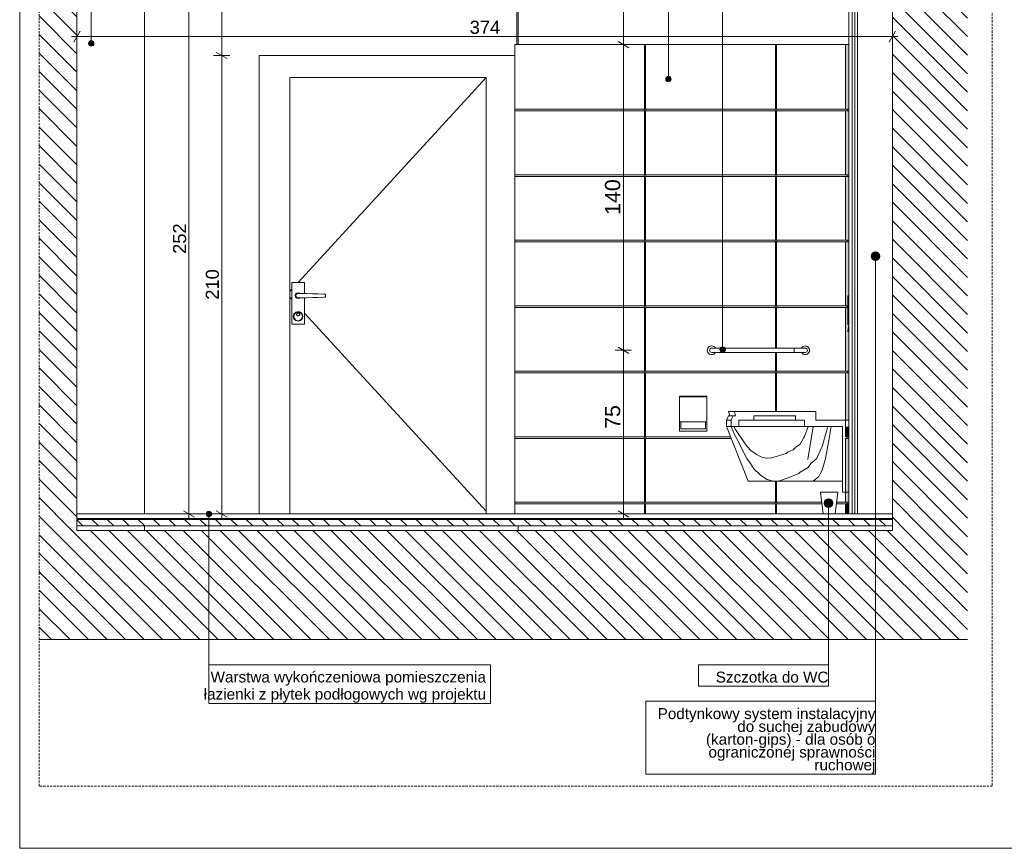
# Model space of a CAD drawing. Extents: x 180 to 5640, y 54 to 2910.
# Tile 1 of 8: x 180 to 2435, y 60 to 1958. Entities that reach past the tile are written whole.
import ezdxf
from ezdxf.xclip import XClip

# ---------------------------------------------------------------- set-up
doc = ezdxf.new("R2010")
doc.units = 0
doc.header["$MEASUREMENT"] = 0
doc.header["$XCLIPFRAME"] = 0
doc.linetypes.add('Przerywana długa', pattern=[78, 50, -28])
for name, color, linetype in [('230-A Ściany działowe', 7, 'Continuous'), ('300-W Płytki wnętrza', 7, 'Continuous'), ('331-W Wyposażenie stałe - łazienka', 7, 'Continuous'), ('332-W Wyposażenie dodatkowe - łazienka', 7, 'Continuous'), ('399-W Wymiary i opisy', 7, 'Continuous'), ('420-K Ściany', 7, 'Continuous'), ('422-K ściany etap 2', 7, 'Continuous'), ('460-K Stropy', 7, 'Continuous'), ('460-K Stropy - wymieniane warstwy', 7, 'Continuous'), ('810-G Ogólne', 7, 'Continuous'), ('820-G Rysunki Obrazki', 7, 'Continuous'), ('840-G Znaczniki ogólne', 7, 'Continuous')]:
    doc.layers.add(name, color=color, linetype=linetype)
doc.styles.add('STYL_AUTOMATYCZNY_2', font='arial.ttf')
doc.styles.add('STYL_AUTOMATYCZNY_3', font='arial.ttf')
pattern_1 = [(135, (-3556.37, 825.733), (21.2132, 21.2132), [])]
pattern_2 = [(0, (-3556.37, 825.733), (0, 37.5), [0, -37.5])]
pattern_3 = [(45, (-3556.37, 825.73), (-88.3883, 88.3883), []), (45, (-3574.05, 843.41), (-88.3883, 88.3883), []), (45, (-3591.73, 861.09), (-88.3883, 88.3883), [])]

# ---------------------------------------------------------------- blocks, each defined once
blk = doc.blocks.new('*X4')
at = {"layer": '460-K Stropy - wymieniane warstwy', "linetype": 'Continuous', "lineweight": 0}
blk.add_hatch(color=94, dxfattribs=at).paths.add_polyline_path([(311.1, 815.7), (311.1, 813.2), (2178.6, 813.2), (2178.6, 815.7)])
blk = doc.blocks.new('Rysunek_2_2', base_point=(-3556.4, 825.7))
at = {"layer": '230-A Ściany działowe', "linetype": 'Continuous', "lineweight": 0}
h = blk.add_hatch(dxfattribs=at)
h.set_pattern_fill('Gips_0002', color=94, style=0, pattern_type=2)
h.set_pattern_definition(pattern_2)
h.paths.add_polyline_path([(2086.4, 825.7), (2092.6, 825.7), (2092.6, 2085.7), (2086.4, 2085.7)])
h = blk.add_hatch(dxfattribs=at)
h.set_pattern_fill('Gips_0002', color=94, style=0, pattern_type=2)
h.set_pattern_definition(pattern_2)
h.paths.add_polyline_path([(2098.9, 2085.7), (2092.6, 2085.7), (2092.6, 825.7), (2098.9, 825.7)])
at = {"layer": '300-W Płytki wnętrza', "linetype": 'Continuous', "lineweight": 0, "true_color": 0xbedebe}
for points in [[(2078.9, 1900.7), (2071.4, 1900.7), (2071.4, 1752.7), (2078.9, 1752.7)], [(2078.9, 1748.7), (2071.4, 1748.7), (2071.4, 1602.7), (2078.9, 1602.7)], [(2078.9, 1598.7), (2071.4, 1598.7), (2071.4, 1452.7), (2078.9, 1452.7)], [(2071.4, 1302.7), (2076.4, 1302.7), (2076.4, 1309.7), (2078.9, 1309.7), (2078.9, 1310.7), (2076.4, 1310.7), (2076.4, 1325.7), (2078.9, 1325.7), (2078.9, 1448.7), (2071.4, 1448.7)], [(2071.4, 1298.7), (2071.4, 1152.7), (2078.9, 1152.7), (2078.9, 1243.7), (2076.4, 1243.7), (2078.9, 1258.7), (2078.9, 1259.7), (2076.4, 1259.7), (2076.4, 1298.7)], [(2071.4, 1040.7), (2078.9, 1040.7), (2078.9, 1148.7), (2071.4, 1148.7)], [(2071.4, 1002.7), (2078.9, 1002.7), (2078.9, 1025.7), (2071.4, 1025.7)], [(2078.9, 998.7), (2071.4, 998.7), (2071.4, 852.7), (2078.9, 852.7)], [(2078.9, 848.7), (2071.4, 848.7), (2071.4, 825.7), (2078.9, 825.7)]]:
    blk.add_hatch(color=9, dxfattribs=at).paths.add_polyline_path(points)
at = {"layer": '300-W Płytki wnętrza', "linetype": 'Continuous', "lineweight": 0}
h = blk.add_hatch(dxfattribs=at)
h.set_pattern_fill('Aluminium_0002', color=94, style=0, pattern_type=2)
h.set_pattern_definition(pattern_3)
h.paths.add_polyline_path([(2078.9, 1752.7), (2075.1, 1752.7), (2075.1, 1748.7), (2078.9, 1748.7)])
h = blk.add_hatch(dxfattribs=at)
h.set_pattern_fill('Aluminium_0002', color=94, style=0, pattern_type=2)
h.set_pattern_definition(pattern_3)
h.paths.add_polyline_path([(2078.9, 1602.7), (2075.1, 1602.7), (2075.1, 1598.7), (2078.9, 1598.7)])
h = blk.add_hatch(dxfattribs=at)
h.set_pattern_fill('Aluminium_0002', color=94, style=0, pattern_type=2)
h.set_pattern_definition(pattern_3)
h.paths.add_polyline_path([(2078.9, 1452.7), (2075.1, 1452.7), (2075.1, 1448.7), (2078.9, 1448.7)])
h = blk.add_hatch(dxfattribs=at)
h.set_pattern_fill('Aluminium_0002', color=94, style=0, pattern_type=2)
h.set_pattern_definition(pattern_3)
h.paths.add_polyline_path([(2075.1, 1302.7), (2075.1, 1298.7), (2076.4, 1298.7), (2076.4, 1302.7)])
h = blk.add_hatch(dxfattribs=at)
h.set_pattern_fill('Aluminium_0002', color=94, style=0, pattern_type=2)
h.set_pattern_definition(pattern_3)
h.paths.add_polyline_path([(2078.9, 1152.7), (2075.1, 1152.7), (2075.1, 1148.7), (2078.9, 1148.7)])
h = blk.add_hatch(dxfattribs=at)
h.set_pattern_fill('Aluminium_0002', color=94, style=0, pattern_type=2)
h.set_pattern_definition(pattern_3)
h.paths.add_polyline_path([(2078.9, 1002.7), (2075.1, 1002.7), (2075.1, 998.7), (2078.9, 998.7)])
h = blk.add_hatch(dxfattribs=at)
h.set_pattern_fill('Aluminium_0002', color=94, style=0, pattern_type=2)
h.set_pattern_definition(pattern_3)
h.paths.add_polyline_path([(2078.9, 852.7), (2075.1, 852.7), (2075.1, 848.7), (2078.9, 848.7)])
at = {"layer": '420-K Ściany', "linetype": 'Continuous', "lineweight": 13}
h = blk.add_hatch(dxfattribs=at)
h.set_pattern_fill('Ściany_istniejące_0002', color=8, style=0, pattern_type=2)
h.set_pattern_definition(pattern_1)
h.paths.add_polyline_path([(224.6, 788.2), (311.1, 788.2), (311.1, 2085.7), (271.1, 2085.7), (271.1, 2335.7), (224.6, 2335.7)])
h = blk.add_hatch(dxfattribs=at)
h.set_pattern_fill('Ściany_istniejące_0002', color=8, style=0, pattern_type=2)
h.set_pattern_definition(pattern_1)
h.paths.add_polyline_path([(2178.6, 2325.7), (2178.6, 788.2), (2350.8, 788.2), (2350.8, 2325.7)])
at = {"layer": '460-K Stropy', "linetype": 'Continuous', "lineweight": 13}
h = blk.add_hatch(dxfattribs=at)
h.set_pattern_fill('Ściany_istniejące_0002', color=8, style=0, pattern_type=2)
h.set_pattern_definition(pattern_1)
h.paths.add_polyline_path([(224.6, 788.2), (224.6, 538), (2350.8, 538), (2350.8, 788.2)])
at = {"layer": '460-K Stropy - wymieniane warstwy', "linetype": 'Continuous', "lineweight": 0}
h = blk.add_hatch(dxfattribs=at)
h.set_pattern_fill('Beton_wylewka_0002', color=94, style=0, pattern_type=2)
h.set_pattern_definition([(135, (-3556.37, 825.733), (35.35534, 35.35534), [37.5, -12.5]), (135, (-3591.725, 825.733), (35.35534, 35.35534), [37.5, -12.5])])
h.paths.add_polyline_path([(311.1, 798.2), (2178.6, 798.2), (2178.6, 813.2), (311.1, 813.2)])
at = {"layer": '820-G Rysunki Obrazki', "linetype": 'Continuous', "lineweight": 13}
for points in [[(337.7, 1903.3), (338.2, 1900.9), (339.5, 1898.9), (341.6, 1897.5), (343.9, 1897), (346.3, 1897.5), (348.4, 1898.9), (349.7, 1900.9), (350.2, 1903.3), (349.7, 1905.7), (348.4, 1907.7), (346.3, 1909.1), (343.9, 1909.5), (341.6, 1909.1), (339.5, 1907.7), (338.2, 1905.7)], [(1659.6, 1821.6), (1660, 1819.2), (1661.4, 1817.2), (1663.4, 1815.8), (1665.8, 1815.4), (1668.2, 1815.8), (1670.2, 1817.2), (1671.6, 1819.2), (1672.1, 1821.6), (1671.6, 1824), (1670.2, 1826), (1668.2, 1827.4), (1665.8, 1827.9), (1663.4, 1827.4), (1661.4, 1826), (1660, 1824)], [(2129.8, 1416.2), (2130.6, 1412.3), (2132.8, 1409.1), (2136, 1406.9), (2139.8, 1406.2), (2143.7, 1406.9), (2146.9, 1409.1), (2149.1, 1412.3), (2149.8, 1416.2), (2149.1, 1420), (2146.9, 1423.2), (2143.7, 1425.4), (2139.8, 1426.2), (2136, 1425.4), (2132.8, 1423.2), (2130.6, 1420)], [(1783.6, 1202.3), (1784, 1199.9), (1785.4, 1197.9), (1787.4, 1196.5), (1789.8, 1196), (1792.2, 1196.5), (1794.2, 1197.9), (1795.6, 1199.9), (1796.1, 1202.3), (1795.6, 1204.7), (1794.2, 1206.7), (1792.2, 1208.1), (1789.8, 1208.5), (1787.4, 1208.1), (1785.4, 1206.7), (1784, 1204.7)], [(2022.2, 850.7), (2023, 846.9), (2025.2, 843.7), (2028.4, 841.5), (2032.2, 840.7), (2036.1, 841.5), (2039.3, 843.7), (2041.5, 846.9), (2042.2, 850.7), (2041.5, 854.6), (2039.3, 857.8), (2036.1, 860), (2032.2, 860.7), (2028.4, 860), (2025.2, 857.8), (2023, 854.6)], [(607, 825.7), (607.5, 823.3), (608.9, 821.3), (610.9, 820), (613.3, 819.5), (615.7, 820), (617.7, 821.3), (619.1, 823.3), (619.5, 825.7), (619.1, 828.1), (617.7, 830.2), (615.7, 831.5), (613.3, 832), (610.9, 831.5), (608.9, 830.2), (607.5, 828.1)]]:
    blk.add_hatch(color=154, dxfattribs=at).paths.add_polyline_path(points)
at = {"layer": '230-A Ściany działowe', "color": 94, "linetype": 'Continuous', "lineweight": 0, "ltscale": 0.5}
for p, q in [((2078.9, 2085.7), (2078.9, 1900.7)), ((2086.4, 2085.7), (2086.4, 825.7)), ((2092.6, 2085.7), (2092.6, 825.7)), ((2098.9, 2085.7), (2098.9, 825.7)), ((2078.9, 1752.7), (2078.9, 1748.7)), ((2078.9, 1602.7), (2078.9, 1598.7)), ((2078.9, 1452.7), (2078.9, 1448.7)), ((2078.9, 1152.7), (2078.9, 1148.7)), ((2078.9, 1002.7), (2078.9, 998.7)), ((2078.9, 852.7), (2078.9, 848.7))]:
    blk.add_line(p, q, dxfattribs=at)
at = {"layer": '300-W Płytki wnętrza', "color": 94, "linetype": 'Continuous', "lineweight": 0, "ltscale": 0.5}
for p, q in [((1611.1, 1900.7), (1314.1, 1900.7)), ((1314.1, 1900.7), (1314.1, 1752.7)), ((1611.1, 1900.7), (1613.1, 1900.7)), ((1611.1, 1752.7), (1611.1, 1900.7)), ((1911.1, 1900.7), (1613.1, 1900.7)), ((1613.1, 1900.7), (1613.1, 1752.7)), ((1911.1, 1900.7), (1913.1, 1900.7)), ((1911.1, 1752.7), (1911.1, 1900.7)), ((2071.4, 1900.7), (1913.1, 1900.7)), ((1913.1, 1900.7), (1913.1, 1752.7)), ((2071.4, 1900.7), (2071.4, 1752.7)), ((2078.9, 1900.7), (2071.4, 1900.7)), ((2078.9, 1900.7), (2078.9, 1752.7)), ((1314.1, 1752.7), (1314.1, 1748.7)), ((1314.1, 1752.7), (1611.1, 1752.7)), ((1611.1, 1748.7), (1314.1, 1748.7)), ((1314.1, 1748.7), (1314.1, 1602.7)), ((1610.1, 1750.7), (1610.1, 1752.7)), ((1610.1, 1748.7), (1610.1, 1750.7)), ((1611.1, 1602.7), (1611.1, 1748.7)), ((1613.1, 1752.7), (1911.1, 1752.7)), ((1911.1, 1748.7), (1613.1, 1748.7)), ((1613.1, 1748.7), (1613.1, 1602.7)), ((1614.1, 1750.7), (1614.1, 1752.7)), ((1614.1, 1748.7), (1614.1, 1750.7)), ((1910.1, 1750.7), (1910.1, 1752.7)), ((1910.1, 1748.7), (1910.1, 1750.7)), ((1911.1, 1602.7), (1911.1, 1748.7)), ((1913.1, 1752.7), (2071.4, 1752.7)), ((2071.4, 1748.7), (1913.1, 1748.7)), ((1913.1, 1748.7), (1913.1, 1602.7)), ((1914.1, 1750.7), (1914.1, 1752.7)), ((1914.1, 1748.7), (1914.1, 1750.7)), ((2075.1, 1752.7), (2071.4, 1752.7)), ((2071.4, 1748.7), (2071.4, 1602.7)), ((2075.1, 1748.7), (2071.4, 1748.7)), ((2075.1, 1752.7), (2075.1, 1748.7)), ((2078.9, 1752.7), (2075.1, 1752.7)), ((2078.9, 1748.7), (2075.1, 1748.7)), ((2078.9, 1748.7), (2078.9, 1602.7)), ((1314.1, 1602.7), (1314.1, 1598.7)), ((1314.1, 1602.7), (1611.1, 1602.7)), ((1610.1, 1600.7), (1610.1, 1602.7)), ((1613.1, 1602.7), (1911.1, 1602.7)), ((1614.1, 1600.7), (1614.1, 1602.7)), ((1910.1, 1600.7), (1910.1, 1602.7)), ((1913.1, 1602.7), (2071.4, 1602.7)), ((1914.1, 1600.7), (1914.1, 1602.7)), ((2075.1, 1602.7), (2071.4, 1602.7)), ((2075.1, 1602.7), (2075.1, 1598.7)), ((2078.9, 1602.7), (2075.1, 1602.7)), ((1611.1, 1598.7), (1314.1, 1598.7)), ((1314.1, 1598.7), (1314.1, 1452.7)), ((1610.1, 1598.7), (1610.1, 1600.7)), ((1611.1, 1452.7), (1611.1, 1598.7)), ((1911.1, 1598.7), (1613.1, 1598.7)), ((1613.1, 1598.7), (1613.1, 1452.7)), ((1614.1, 1598.7), (1614.1, 1600.7)), ((1910.1, 1598.7), (1910.1, 1600.7)), ((1911.1, 1452.7), (1911.1, 1598.7)), ((2071.4, 1598.7), (1913.1, 1598.7)), ((1913.1, 1598.7), (1913.1, 1452.7)), ((1914.1, 1598.7), (1914.1, 1600.7)), ((2071.4, 1598.7), (2071.4, 1452.7)), ((2075.1, 1598.7), (2071.4, 1598.7)), ((2078.9, 1598.7), (2075.1, 1598.7)), ((2078.9, 1598.7), (2078.9, 1452.7)), ((1314.1, 1452.7), (1314.1, 1448.7)), ((1314.1, 1452.7), (1611.1, 1452.7)), ((1611.1, 1448.7), (1314.1, 1448.7)), ((1314.1, 1448.7), (1314.1, 1302.7)), ((1610.1, 1450.7), (1610.1, 1452.7)), ((1610.1, 1448.7), (1610.1, 1450.7)), ((1611.1, 1302.7), (1611.1, 1448.7)), ((1613.1, 1452.7), (1911.1, 1452.7)), ((1911.1, 1448.7), (1613.1, 1448.7)), ((1613.1, 1448.7), (1613.1, 1302.7)), ((1614.1, 1450.7), (1614.1, 1452.7)), ((1614.1, 1448.7), (1614.1, 1450.7)), ((1910.1, 1450.7), (1910.1, 1452.7)), ((1910.1, 1448.7), (1910.1, 1450.7)), ((1911.1, 1302.7), (1911.1, 1448.7)), ((1913.1, 1452.7), (2071.4, 1452.7)), ((2071.4, 1448.7), (1913.1, 1448.7)), ((1913.1, 1448.7), (1913.1, 1302.7)), ((1914.1, 1450.7), (1914.1, 1452.7)), ((1914.1, 1448.7), (1914.1, 1450.7)), ((2075.1, 1452.7), (2071.4, 1452.7)), ((2071.4, 1448.7), (2071.4, 1302.7)), ((2075.1, 1448.7), (2071.4, 1448.7)), ((2075.1, 1452.7), (2075.1, 1448.7)), ((2078.9, 1452.7), (2075.1, 1452.7)), ((2078.9, 1448.7), (2075.1, 1448.7)), ((2078.9, 1448.7), (2078.9, 1325.7)), ((2078.9, 1310.7), (2078.9, 1309.7)), ((1314.1, 1302.7), (1314.1, 1298.7)), ((1314.1, 1302.7), (1611.1, 1302.7)), ((1611.1, 1298.7), (1314.1, 1298.7)), ((1314.1, 1298.7), (1314.1, 1152.7)), ((1610.1, 1300.7), (1610.1, 1302.7)), ((1610.1, 1298.7), (1610.1, 1300.7)), ((1611.1, 1152.7), (1611.1, 1298.7)), ((1613.1, 1302.7), (1911.1, 1302.7)), ((1911.1, 1298.7), (1613.1, 1298.7)), ((1613.1, 1298.7), (1613.1, 1152.7)), ((1614.1, 1300.7), (1614.1, 1302.7)), ((1614.1, 1298.7), (1614.1, 1300.7)), ((1910.1, 1300.7), (1910.1, 1302.7)), ((1910.1, 1298.7), (1910.1, 1300.7)), ((1911.1, 1205.7), (1911.1, 1298.7)), ((1913.1, 1302.7), (2071.4, 1302.7)), ((2071.4, 1298.7), (1913.1, 1298.7)), ((1913.1, 1298.7), (1913.1, 1205.7)), ((1914.1, 1300.7), (1914.1, 1302.7)), ((1914.1, 1298.7), (1914.1, 1300.7)), ((2075.1, 1302.7), (2071.4, 1302.7)), ((2071.4, 1298.7), (2071.4, 1152.7)), ((2075.1, 1298.7), (2071.4, 1298.7)), ((2075.1, 1302.7), (2075.1, 1298.7)), ((2078.9, 1302.7), (2075.1, 1302.7)), ((2078.9, 1298.7), (2075.1, 1298.7)), ((2078.9, 1259.7), (2078.9, 1258.7)), ((2078.9, 1243.7), (2078.9, 1152.7)), ((1911.1, 1152.7), (1911.1, 1195.7)), ((1913.1, 1195.7), (1913.1, 1152.7)), ((1314.1, 1152.7), (1314.1, 1148.7)), ((1314.1, 1152.7), (1611.1, 1152.7)), ((1610.1, 1150.7), (1610.1, 1152.7)), ((1610.1, 1148.7), (1610.1, 1150.7)), ((1613.1, 1152.7), (1911.1, 1152.7)), ((1614.1, 1150.7), (1614.1, 1152.7)), ((1614.1, 1148.7), (1614.1, 1150.7)), ((1910.1, 1150.7), (1910.1, 1152.7)), ((1910.1, 1148.7), (1910.1, 1150.7)), ((1913.1, 1152.7), (2071.4, 1152.7)), ((1914.1, 1150.7), (1914.1, 1152.7)), ((1914.1, 1148.7), (1914.1, 1150.7)), ((2075.1, 1152.7), (2071.4, 1152.7)), ((2075.1, 1152.7), (2075.1, 1148.7)), ((2078.9, 1152.7), (2075.1, 1152.7)), ((1611.1, 1148.7), (1314.1, 1148.7)), ((1314.1, 1148.7), (1314.1, 1002.7)), ((1611.1, 1002.7), (1611.1, 1148.7)), ((1911.1, 1148.7), (1613.1, 1148.7)), ((1613.1, 1148.7), (1613.1, 1002.7)), ((1911.1, 1060.7), (1911.1, 1148.7)), ((2071.4, 1148.7), (1913.1, 1148.7)), ((1913.1, 1148.7), (1913.1, 1060.7)), ((2071.4, 1148.7), (2071.4, 1002.7)), ((2075.1, 1148.7), (2071.4, 1148.7)), ((2078.9, 1148.7), (2075.1, 1148.7)), ((2078.9, 1148.7), (2078.9, 1040.7)), ((2078.9, 1025.7), (2078.9, 1002.7)), ((1314.1, 1002.7), (1314.1, 998.7)), ((1314.1, 1002.7), (1611.1, 1002.7)), ((1611.1, 998.7), (1314.1, 998.7)), ((1314.1, 998.7), (1314.1, 852.7)), ((1610.1, 1000.7), (1610.1, 1002.7)), ((1610.1, 998.7), (1610.1, 1000.7)), ((1611.1, 852.7), (1611.1, 998.7)), ((1613.1, 1002.7), (1808, 1002.7)), ((1809.5, 998.7), (1613.1, 998.7)), ((1613.1, 998.7), (1613.1, 852.7)), ((1614.1, 1000.7), (1614.1, 1002.7)), ((1614.1, 998.7), (1614.1, 1000.7)), ((2075.1, 1002.7), (2071.4, 1002.7)), ((2071.4, 998.7), (2071.4, 852.7)), ((2075.1, 998.7), (2071.4, 998.7)), ((2075.1, 1002.7), (2075.1, 998.7)), ((2078.9, 1002.7), (2075.1, 1002.7)), ((2078.9, 998.7), (2075.1, 998.7)), ((2078.9, 998.7), (2078.9, 852.7)), ((1911.1, 852.7), (1911.1, 900.7)), ((1913.1, 900.7), (1913.1, 852.7)), ((1314.1, 852.7), (1314.1, 848.7)), ((1314.1, 852.7), (1611.1, 852.7)), ((1611.1, 848.7), (1314.1, 848.7)), ((1314.1, 848.7), (1314.1, 825.7)), ((1610.1, 850.7), (1610.1, 852.7)), ((1610.1, 848.7), (1610.1, 850.7)), ((1611.1, 825.7), (1611.1, 848.7)), ((1613.1, 852.7), (1911.1, 852.7)), ((1911.1, 848.7), (1613.1, 848.7)), ((1613.1, 848.7), (1613.1, 825.7)), ((1614.1, 850.7), (1614.1, 852.7)), ((1614.1, 848.7), (1614.1, 850.7)), ((1910.1, 850.7), (1910.1, 852.7)), ((1910.1, 848.7), (1910.1, 850.7)), ((1911.1, 825.7), (1911.1, 848.7)), ((1913.1, 852.7), (2016.7, 852.7)), ((2017.1, 848.7), (1913.1, 848.7)), ((1913.1, 848.7), (1913.1, 825.7)), ((1914.1, 850.7), (1914.1, 852.7)), ((1914.1, 848.7), (1914.1, 850.7)), ((2071.4, 848.7), (2050.7, 848.7)), ((2051.1, 852.7), (2071.4, 852.7)), ((2075.1, 852.7), (2071.4, 852.7)), ((2071.4, 848.7), (2071.4, 825.7)), ((2075.1, 848.7), (2071.4, 848.7)), ((2075.1, 852.7), (2075.1, 848.7)), ((2078.9, 852.7), (2075.1, 852.7)), ((2078.9, 848.7), (2075.1, 848.7)), ((2078.9, 848.7), (2078.9, 825.7)), ((2078.9, 825.7), (2071.4, 825.7))]:
    blk.add_line(p, q, dxfattribs=at)
at = {"layer": '331-W Wyposażenie stałe - łazienka', "color": 150, "linetype": 'Continuous', "lineweight": 20, "ltscale": 0.5}
for p, q in [((2076.4, 1325.7), (2076.4, 1310.7)), ((2078.9, 1325.7), (2076.4, 1325.7)), ((2078.9, 1310.7), (2076.4, 1310.7)), ((2076.4, 1309.7), (2076.4, 1259.7)), ((2078.9, 1309.7), (2076.4, 1309.7)), ((2078.9, 1325.7), (2078.9, 1310.7)), ((2078.9, 1259.7), (2076.4, 1259.7)), ((2078.9, 1258.7), (2076.4, 1243.7)), ((2078.9, 1243.7), (2076.4, 1243.7)), ((2078.9, 1258.7), (2078.9, 1243.7)), ((2003.2, 1060.7), (1816.8, 1060.7)), ((1819.6, 1050.7), (1813.8, 1050.7)), ((1827, 1040.7), (1827, 1025.7)), ((1861.4, 1040.7), (1827, 1040.7)), ((1861.4, 1050.7), (1861.4, 1040.7)), ((1956.5, 1050.7), (1861.4, 1050.7)), ((1956.5, 1050.7), (1956.5, 1040.7)), ((1977.1, 1040.7), (1956.5, 1040.7)), ((1977.1, 1040.7), (1977.1, 1025.7)), ((2078.9, 1040.7), (2003.2, 1040.7)), ((2078.9, 1040.7), (2078.9, 1025.7)), ((1827, 1025.7), (1809.5, 1025.7)), ((2064.2, 1025.7), (1977.1, 1025.7)), ((2064.2, 1025.7), (2064.2, 875.7)), ((2079.1, 1025.7), (2078.9, 1025.7)), ((2079.1, 1025.7), (2079.1, 875.7)), ((2079.1, 875.7), (2064.2, 875.7))]:
    blk.add_line(p, q, dxfattribs=at)
at = {"layer": '331-W Wyposażenie stałe - łazienka', "color": 150, "linetype": 'Continuous', "lineweight": 5, "ltscale": 0.5}
for p, q in [((1755.1, 1203.3), (1754.8, 1200.7)), ((1754.8, 1200.7), (1755.1, 1198.1)), ((1756.1, 1205.7), (1755.1, 1203.3)), ((1755.1, 1198.1), (1756.1, 1195.7)), ((1757.7, 1207.8), (1756.1, 1205.7)), ((1756.1, 1195.7), (1757.7, 1193.7)), ((1759.8, 1209.4), (1757.7, 1207.8)), ((1762.2, 1210.4), (1759.8, 1209.4)), ((1759.8, 1200.7), (1760.2, 1202.6)), ((1760.2, 1198.8), (1759.8, 1200.7)), ((1760.2, 1202.6), (1761.3, 1204.3)), ((1761.3, 1197.2), (1760.2, 1198.8)), ((1761.3, 1204.3), (1762.9, 1205.4)), ((1762.9, 1196.1), (1761.3, 1197.2)), ((1764.8, 1210.7), (1762.2, 1210.4)), ((1762.9, 1205.4), (1764.8, 1205.7)), ((1764.8, 1195.7), (1762.9, 1196.1)), ((1767.4, 1210.4), (1764.8, 1210.7)), ((1764.8, 1205.7), (1766.7, 1205.7)), ((1764.8, 1195.7), (1766.7, 1195.7)), ((1766.7, 1205.7), (1772.1, 1205.7)), ((1766.7, 1195.7), (1772.1, 1195.7)), ((1769.8, 1209.4), (1767.4, 1210.4)), ((1771.9, 1207.8), (1769.8, 1209.4)), ((1773.5, 1205.7), (1771.9, 1207.8)), ((1771.9, 1193.7), (1773.5, 1195.7)), ((1772.1, 1205.7), (1780.2, 1205.7)), ((1772.1, 1195.7), (1780.2, 1195.7)), ((1780.2, 1205.7), (1789.8, 1205.7)), ((1780.2, 1195.7), (1789.8, 1195.7)), ((1953.9, 1205.7), (1789.8, 1205.7)), ((1789.8, 1205.4), (1789.8, 1205.7)), ((1789.8, 1204.3), (1789.8, 1205.4)), ((1789.8, 1202.6), (1789.8, 1204.3)), ((1789.8, 1200.7), (1789.8, 1202.6)), ((1789.8, 1198.8), (1789.8, 1200.7)), ((1789.8, 1197.2), (1789.8, 1198.8)), ((1789.8, 1196.1), (1789.8, 1197.2)), ((1789.8, 1195.7), (1789.8, 1196.1)), ((1953.9, 1195.7), (1789.8, 1195.7)), ((1963.5, 1205.7), (1953.9, 1205.7)), ((1953.9, 1205.7), (1953.9, 1205.4)), ((1953.9, 1205.4), (1953.9, 1204.3)), ((1953.9, 1204.3), (1953.9, 1202.6)), ((1953.9, 1202.6), (1953.9, 1200.7)), ((1953.9, 1200.7), (1953.9, 1198.8)), ((1953.9, 1198.8), (1953.9, 1197.2)), ((1953.9, 1197.2), (1953.9, 1196.1)), ((1953.9, 1196.1), (1953.9, 1195.7)), ((1963.5, 1195.7), (1953.9, 1195.7)), ((1971.6, 1205.7), (1963.5, 1205.7)), ((1971.6, 1195.7), (1963.5, 1195.7)), ((1971.8, 1207.8), (1970.2, 1205.7)), ((1970.2, 1195.7), (1971.8, 1193.7)), ((1977, 1205.7), (1971.6, 1205.7)), ((1977, 1195.7), (1971.6, 1195.7)), ((1973.9, 1209.4), (1971.8, 1207.8)), ((1976.3, 1210.4), (1973.9, 1209.4)), ((1978.9, 1210.7), (1976.3, 1210.4)), ((1978.9, 1205.7), (1977, 1205.7)), ((1978.9, 1195.7), (1977, 1195.7)), ((1981.5, 1210.4), (1978.9, 1210.7)), ((1978.9, 1205.7), (1980.8, 1205.4)), ((1980.8, 1196.1), (1978.9, 1195.7)), ((1980.8, 1205.4), (1982.4, 1204.3)), ((1982.4, 1197.2), (1980.8, 1196.1)), ((1983.9, 1209.4), (1981.5, 1210.4)), ((1982.4, 1204.3), (1983.5, 1202.6)), ((1983.5, 1198.8), (1982.4, 1197.2)), ((1983.5, 1202.6), (1983.9, 1200.7)), ((1983.9, 1200.7), (1983.5, 1198.8)), ((1986, 1207.8), (1983.9, 1209.4)), ((1987.6, 1205.7), (1986, 1207.8)), ((1986, 1193.7), (1987.6, 1195.7)), ((1988.6, 1203.3), (1987.6, 1205.7)), ((1987.6, 1195.7), (1988.6, 1198.1)), ((1988.9, 1200.7), (1988.6, 1203.3)), ((1988.6, 1198.1), (1988.9, 1200.7)), ((1757.7, 1193.7), (1759.8, 1192.1)), ((1759.8, 1192.1), (1762.2, 1191.1)), ((1762.2, 1191.1), (1764.8, 1190.7)), ((1764.8, 1190.7), (1767.4, 1191.1)), ((1767.4, 1191.1), (1769.8, 1192.1)), ((1769.8, 1192.1), (1771.9, 1193.7)), ((1971.8, 1193.7), (1973.9, 1192.1)), ((1973.9, 1192.1), (1976.3, 1191.1)), ((1976.3, 1191.1), (1978.9, 1190.7)), ((1978.9, 1190.7), (1981.5, 1191.1)), ((1981.5, 1191.1), (1983.9, 1192.1)), ((1983.9, 1192.1), (1986, 1193.7)), ((1691, 1095.7), (1691, 1094.2)), ((1753.9, 1095.7), (1691, 1095.7)), ((1691, 1094.2), (1691, 1094.1)), ((1753.9, 1094.2), (1691, 1094.2)), ((1691, 1094.1), (1691, 1093)), ((1691, 1093), (1691, 1091.1)), ((1691, 1091.1), (1691, 1088.4)), ((1691, 1088.4), (1691, 1084.9)), ((1691, 1084.9), (1691, 1080.7)), ((1753.9, 1095.7), (1753.9, 1094.2)), ((1753.9, 1094.2), (1753.9, 1094.1)), ((1753.9, 1094.1), (1753.9, 1093)), ((1753.9, 1093), (1753.9, 1091.1)), ((1753.9, 1091.1), (1753.9, 1088.4)), ((1753.9, 1088.4), (1753.9, 1084.9)), ((1753.9, 1084.9), (1753.9, 1080.7)), ((1691, 1080.7), (1691, 1075.9)), ((1691, 1075.9), (1691, 1070.7)), ((1691, 1070.7), (1691, 1065.1)), ((1691, 1065.1), (1691, 1059.2)), ((1753.9, 1080.7), (1753.9, 1075.9)), ((1753.9, 1075.9), (1753.9, 1070.7)), ((1753.9, 1070.7), (1753.9, 1065.1)), ((1753.9, 1065.1), (1753.9, 1059.2)), ((1805.8, 1060.7), (1802.9, 1060.7)), ((1806.4, 1050.7), (1802.9, 1060.7)), ((1814.6, 1060.7), (1805.8, 1060.7)), ((1816.8, 1060.7), (1814.6, 1060.7)), ((1691, 1059.2), (1691, 1053.3)), ((1691, 1053.3), (1691, 1047.5)), ((1691, 1047.5), (1691, 1041.8)), ((1691, 1041.8), (1691, 1036.5)), ((1753.9, 1059.2), (1753.9, 1053.3)), ((1753.9, 1053.3), (1753.9, 1047.5)), ((1753.9, 1047.5), (1753.9, 1041.8)), ((1753.9, 1041.8), (1753.9, 1036.5)), ((1798.9, 1040.7), (1802.9, 1050.7)), ((1802, 1040.7), (1798.9, 1040.7)), ((1798.9, 1025.7), (1798.9, 1040.7)), ((1809.5, 1040.7), (1802, 1040.7)), ((1805.8, 1050.7), (1802.9, 1050.7)), ((1813.8, 1050.7), (1805.8, 1050.7)), ((1861.4, 1040.7), (1872.9, 1040.7)), ((1872.9, 1040.7), (1887.8, 1040.7)), ((1887.8, 1040.7), (1903, 1040.7)), ((1903, 1040.7), (1918.5, 1040.7)), ((1918.5, 1040.7), (1935.5, 1040.7)), ((1935.5, 1040.7), (1952.2, 1040.7)), ((1952.2, 1040.7), (1956.5, 1040.7)), ((1691, 1036.5), (1691, 1015.7)), ((1753.9, 1036.5), (1691, 1036.5)), ((1753.9, 1015.7), (1691, 1015.7)), ((1694.2, 1036.5), (1694.2, 1036.3)), ((1694.2, 1036.3), (1694.2, 1031)), ((1694.2, 1031), (1694.2, 1026.6)), ((1694.2, 1026.6), (1694.2, 1023.4)), ((1694.2, 1023.4), (1694.2, 1021.4)), ((1694.2, 1021.4), (1694.2, 1020.7)), ((1750.8, 1020.7), (1694.2, 1020.7)), ((1750.8, 1036.5), (1750.8, 1036.3)), ((1750.8, 1036.3), (1750.8, 1031)), ((1750.8, 1031), (1750.8, 1026.6)), ((1750.8, 1026.6), (1750.8, 1023.4)), ((1750.8, 1023.4), (1750.8, 1021.4)), ((1750.8, 1021.4), (1750.8, 1020.7)), ((1753.9, 1036.5), (1753.9, 1015.7)), ((1802, 1025.7), (1798.9, 1025.7)), ((1848.1, 900.7), (1798.9, 1025.7)), ((1809.5, 1025.7), (1802, 1025.7)), ((1835.6, 1025.7), (1827, 1025.7)), ((1851, 1025.7), (1835.6, 1025.7)), ((1868.4, 1025.7), (1851, 1025.7)), ((1886.6, 1025.7), (1868.4, 1025.7)), ((1905.3, 1025.7), (1886.6, 1025.7)), ((1924, 1025.7), (1905.3, 1025.7)), ((1949.8, 1025.7), (1924, 1025.7)), ((1971, 1025.7), (1949.8, 1025.7)), ((1977.1, 1025.7), (1971, 1025.7)), ((1985, 950.7), (1997.4, 1025.7)), ((2034.8, 1002.8), (2038.1, 1025.7)), ((2025.4, 952.5), (2033.2, 993.7)), ((2033.2, 993.7), (2034.8, 1002.8)), ((2021.1, 937.1), (2025.4, 952.5)), ((2012.4, 916.2), (2018, 926)), ((2018, 926), (2021.1, 937.1)), ((1997.5, 900.7), (2010.4, 911.4)), ((2010.4, 911.4), (2012.4, 916.2)), ((1849.4, 900.7), (1848.1, 900.7)), ((1853.1, 900.7), (1849.4, 900.7)), ((1858.9, 900.7), (1853.1, 900.7)), ((1866.3, 900.7), (1858.9, 900.7)), ((1879.2, 900.7), (1866.3, 900.7)), ((1892.7, 900.7), (1879.2, 900.7)), ((1905.8, 900.7), (1892.7, 900.7)), ((1920.4, 900.7), (1908.4, 900.7)), ((1943.5, 900.7), (1920.4, 900.7)), ((1966.4, 900.7), (1943.5, 900.7)), ((1989.2, 900.7), (1966.4, 900.7)), ((1997.5, 900.7), (1989.2, 900.7)), ((2064.2, 900.7), (1997.5, 900.7))]:
    blk.add_line(p, q, dxfattribs=at)
at = {"layer": '331-W Wyposażenie stałe - łazienka', "color": 150, "linetype": 'Continuous', "lineweight": 20, "ltscale": 0.5, "flags": 128}
for points in [[(2078.9, 1309.7), (2078.9, 1302.7), (2078.9, 1298.7), (2078.9, 1259.7)], [(1816.8, 1060.7), (1816.9, 1059.4), (1819.6, 1050.7)], [(2003.2, 1060.7), (2003.2, 1050.7), (2003.2, 1040.7)], [(1813.8, 1050.7), (1810.3, 1042.5), (1809.5, 1040.7), (1809.5, 1025.7), (1817.3, 1007.5), (1820.7, 1000.7), (1845, 952.9), (1853.3, 941), (1861.3, 929.3), (1874.9, 916.2), (1877.6, 913.6), (1891.7, 904.8), (1892.4, 904.3), (1905.8, 900.7), (1908.4, 900.7), (1920.2, 901.8), (1920.4, 901.8), (1942.3, 908.9), (1944, 909.7), (1964.1, 918.7), (1967.7, 921.8), (1985.4, 932.3), (1991.6, 941.2), (2005.5, 952.6)], [(1815.7, 1025.7), (1818.4, 1020.8), (1819.6, 1018.9), (1841.2, 986.3), (1847, 979.8), (1854.6, 971.4), (1864.5, 964), (1867.5, 961.8), (1878, 956.7), (1879.3, 956.1), (1889.8, 953.9), (1890.5, 953.8), (1900.8, 954.5), (1901.6, 954.6), (1917.9, 958.7), (1920, 959.4), (1935, 964.5), (1938.6, 966.9), (1951.6, 972.9), (1957.3, 979.1), (1967.2, 985.4)], [(1967.2, 985.4), (1975.7, 1000.8), (1977.4, 1003.1), (1985.6, 1025.7)], [(2005.5, 952.6), (2015.3, 975.8), (2017.8, 980.2), (2027.6, 1015.4), (2028.1, 1017.2), (2029.7, 1025.7)]]:
    blk.add_lwpolyline(points, dxfattribs=at)
at = {"layer": '332-W Wyposażenie dodatkowe - łazienka', "color": 150, "linetype": 'Continuous', "lineweight": 13, "ltscale": 0.5}
for p, q in [((2013.9, 875.7), (2014.2, 875.7)), ((2013.9, 875.7), (2019.9, 825.7)), ((2014.2, 875.7), (2015.1, 875.7)), ((2015.1, 875.7), (2016.6, 875.7)), ((2016.6, 875.7), (2018.6, 875.7)), ((2018.6, 875.7), (2021, 875.7)), ((2021, 875.7), (2023.9, 875.7)), ((2023.9, 875.7), (2027.1, 875.7)), ((2027.1, 875.7), (2030.4, 875.7)), ((2030.4, 875.7), (2033.9, 875.7)), ((2033.9, 875.7), (2037.4, 875.7)), ((2037.4, 875.7), (2040.7, 875.7)), ((2040.7, 875.7), (2043.9, 875.7)), ((2043.9, 875.7), (2046.8, 875.7)), ((2046.8, 875.7), (2049.2, 875.7)), ((2053.9, 875.7), (2047.9, 825.7)), ((2049.2, 875.7), (2051.2, 875.7)), ((2051.2, 875.7), (2052.7, 875.7)), ((2052.7, 875.7), (2053.6, 875.7)), ((2053.6, 875.7), (2053.9, 875.7))]:
    blk.add_line(p, q, dxfattribs=at)
at = {"layer": '399-W Wymiary i opisy', "color": 154, "linetype": 'Continuous', "lineweight": 13, "ltscale": 0.5}
for p, q in [((567.6, 825.7), (567.6, 2085.7)), ((642.6, 1875.7), (642.6, 2085.7)), ((1562.8, 1900.7), (1562.8, 2085.7)), ((298.9, 1919), (311.1, 1919)), ((318.3, 1931.5), (303.9, 1906.5)), ((311.1, 1900.2), (311.1, 1937.7)), ((311.1, 1919), (2178.6, 1919)), ((2171.4, 1906.5), (2185.8, 1931.5)), ((2178.6, 1900.2), (2178.6, 1937.7)), ((2178.6, 1919), (2190.9, 1919)), ((1581.5, 1900.7), (1544, 1900.7)), ((1550.3, 1908), (1575.3, 1893.5)), ((1562.8, 1200.7), (1562.8, 1900.7)), ((661.3, 1875.7), (623.8, 1875.7)), ((630.1, 1883), (655.1, 1868.5)), ((642.6, 825.7), (642.6, 1875.7)), ((1581.5, 1200.7), (1544, 1200.7)), ((1550.3, 1208), (1575.3, 1193.5)), ((1562.8, 825.7), (1562.8, 1200.7)), ((586.3, 825.7), (548.8, 825.7)), ((555.1, 833), (580.1, 818.5)), ((567.6, 813.5), (567.6, 825.7)), ((661.3, 825.7), (623.8, 825.7)), ((630.1, 833), (655.1, 818.5)), ((642.6, 813.5), (642.6, 825.7)), ((1581.5, 825.7), (1544, 825.7)), ((1550.3, 833), (1575.3, 818.5)), ((1562.8, 813.5), (1562.8, 825.7))]:
    blk.add_line(p, q, dxfattribs=at)
at = {"layer": '420-K Ściany', "color": 7, "linetype": 'Continuous', "lineweight": 13, "ltscale": 0.5}
for p, q in [((311.1, 2085.7), (311.1, 825.7)), ((1321.6, 1900.7), (1321.6, 2085.7)), ((2178.6, 2085.7), (2178.6, 825.7)), ((311.1, 798.2), (311.1, 788.2)), ((466.1, 788.2), (466.1, 798.2)), ((1321.6, 788.2), (1321.6, 798.2)), ((2178.6, 798.2), (2178.6, 788.2))]:
    blk.add_line(p, q, dxfattribs=at)
at = {"layer": '420-K Ściany', "color": 7, "linetype": 'Continuous', "lineweight": 13, "ltscale": 0.5, "flags": 128}
for points in [[(311.1, 825.7), (311.1, 815.7), (311.1, 813.2), (311.1, 798.2)], [(2178.6, 825.7), (2178.6, 815.7), (2178.6, 813.2), (2178.6, 798.2)]]:
    blk.add_lwpolyline(points, dxfattribs=at)
at = {"layer": '422-K ściany etap 2', "color": 7, "linetype": 'Continuous', "lineweight": 13, "ltscale": 0.5}
for p, q in [((466.1, 825.7), (466.1, 2085.7)), ((728.6, 825.7), (728.6, 1875.7))]:
    blk.add_line(p, q, dxfattribs=at)
at = {"layer": '422-K ściany etap 2', "color": 94, "linetype": 'Continuous', "lineweight": 0, "ltscale": 0.5}
for p, q in [((1318.6, 1900.7), (1318.6, 2085.7)), ((728.6, 1875.7), (1314.1, 1875.7))]:
    blk.add_line(p, q, dxfattribs=at)
at = {"layer": '422-K ściany etap 2', "color": 150, "linetype": 'Continuous', "lineweight": 0, "ltscale": 0.5}
for p, q in [((798.6, 825.7), (798.6, 1825.7)), ((798.6, 1825.7), (1248.6, 1825.7)), ((1248.6, 1825.2), (817.4, 1355.7)), ((1248.6, 1825.7), (1248.6, 825.7)), ((803.4, 1355.7), (831.9, 1355.7)), ((803.4, 1260.7), (803.4, 1355.7)), ((831.9, 1355.7), (831.9, 1330.7)), ((803.4, 1340.4), (798.6, 1335.3)), ((812, 1329), (814.4, 1331.4)), ((812.4, 1328.7), (814.6, 1330.9)), ((814.4, 1331.4), (817.6, 1332.2)), ((814.6, 1330.9), (817.6, 1331.7)), ((815.1, 1330.1), (817.6, 1330.7)), ((817.6, 1332.2), (820.9, 1331.4)), ((817.6, 1331.7), (820.6, 1330.9)), ((817.6, 1330.7), (830.1, 1330.7)), ((820.6, 1330.9), (820.8, 1330.7)), ((820.9, 1331.4), (821.5, 1330.7)), ((830.1, 1330.7), (836.8, 1330.5)), ((836.8, 1330.5), (850.2, 1330.1)), ((803.4, 1317), (798.6, 1322.2)), ((811.1, 1325.7), (812, 1329)), ((812, 1322.5), (811.1, 1325.7)), ((811.6, 1325.7), (812.4, 1328.7)), ((812.4, 1322.7), (811.6, 1325.7)), ((814.4, 1320.1), (812, 1322.5)), ((814.6, 1320.5), (812.4, 1322.7)), ((812.6, 1325.7), (813.3, 1328.2)), ((813.3, 1323.2), (812.6, 1325.7)), ((813.3, 1328.2), (815.1, 1330.1)), ((815.1, 1321.4), (813.3, 1323.2)), ((817.6, 1319.2), (814.4, 1320.1)), ((817.6, 1319.7), (814.6, 1320.5)), ((817.6, 1320.7), (815.1, 1321.4)), ((830.1, 1320.7), (817.6, 1320.7)), ((820.6, 1320.5), (817.6, 1319.7)), ((820.9, 1320.1), (817.6, 1319.2)), ((820.8, 1320.7), (820.6, 1320.5)), ((821.5, 1320.7), (820.9, 1320.1)), ((836.8, 1320.9), (830.1, 1320.7)), ((831.9, 1320.8), (831.9, 1260.7)), ((850.2, 1321.3), (836.8, 1320.9)), ((850.2, 1330.1), (863.4, 1329.8)), ((863.4, 1321.7), (850.2, 1321.3)), ((863.4, 1329.8), (876.3, 1329.4)), ((876.3, 1322.1), (863.4, 1321.7)), ((876.3, 1329.4), (880.4, 1329.2)), ((880.4, 1322.2), (876.3, 1322.1)), ((880.4, 1329.2), (880.4, 1322.2)), ((808.1, 1283.7), (812.1, 1287.8)), ((809, 1283.2), (812.6, 1286.9)), ((812.1, 1287.8), (817.6, 1289.2)), ((812.6, 1286.9), (817.6, 1288.2)), ((813.6, 1282.7), (814.8, 1285.6)), ((814.8, 1285.6), (817.6, 1286.7)), ((815.2, 1285.2), (817.6, 1286.2)), ((817.6, 1289.2), (823.1, 1287.8)), ((817.6, 1288.2), (822.6, 1286.9)), ((817.6, 1286.7), (820.5, 1285.6)), ((817.6, 1286.2), (820.1, 1285.2)), ((820.5, 1285.6), (821.6, 1282.7)), ((822.6, 1286.9), (826.3, 1283.2)), ((823.1, 1287.8), (827.2, 1283.7)), ((1248.6, 832.3), (831.9, 1286)), ((806.6, 1278.2), (808.1, 1283.7)), ((808.1, 1272.7), (806.6, 1278.2)), ((807.6, 1278.2), (809, 1283.2)), ((809, 1273.2), (807.6, 1278.2)), ((812.1, 1268.7), (808.1, 1272.7)), ((812.6, 1269.6), (809, 1273.2)), ((817.6, 1267.2), (812.1, 1268.7)), ((817.6, 1268.2), (812.6, 1269.6)), ((814.8, 1279.9), (813.6, 1282.7)), ((814.1, 1282.7), (815.2, 1285.2)), ((815.2, 1280.3), (814.1, 1282.7)), ((817.6, 1278.7), (814.8, 1279.9)), ((817.6, 1279.2), (815.2, 1280.3)), ((820.1, 1280.3), (817.6, 1279.2)), ((820.5, 1279.9), (817.6, 1278.7)), ((822.6, 1269.6), (817.6, 1268.2)), ((823.1, 1268.7), (817.6, 1267.2)), ((820.1, 1285.2), (821.1, 1282.7)), ((821.1, 1282.7), (820.1, 1280.3)), ((821.6, 1282.7), (820.5, 1279.9)), ((826.3, 1273.2), (822.6, 1269.6)), ((827.2, 1272.7), (823.1, 1268.7)), ((826.3, 1283.2), (827.6, 1278.2)), ((827.6, 1278.2), (826.3, 1273.2)), ((827.2, 1283.7), (828.6, 1278.2)), ((828.6, 1278.2), (827.2, 1272.7)), ((831.9, 1260.7), (803.4, 1260.7))]:
    blk.add_line(p, q, dxfattribs=at)
at = {"layer": '460-K Stropy', "color": 7, "linetype": 'Continuous', "lineweight": 13, "ltscale": 0.5}
for p, q in [((2178.6, 788.2), (311.1, 788.2)), ((2350.8, 538), (224.6, 538))]:
    blk.add_line(p, q, dxfattribs=at)
at = {"layer": '460-K Stropy - wymieniane warstwy', "color": 94, "linetype": 'Continuous', "lineweight": 0, "ltscale": 0.5}
for p, q in [((2071.4, 825.7), (311.1, 825.7)), ((2178.6, 815.7), (311.1, 815.7)), ((2178.6, 813.2), (311.1, 813.2)), ((2178.6, 825.7), (2098.9, 825.7)), ((2178.6, 798.2), (311.1, 798.2))]:
    blk.add_line(p, q, dxfattribs=at)
at = {"layer": '460-K Stropy - wymieniane warstwy', "color": 94, "linetype": 'Continuous', "lineweight": 0, "ltscale": 0.5, "flags": 128}
blk.add_lwpolyline([(2098.9, 825.7), (2092.6, 825.7), (2086.4, 825.7), (2078.9, 825.7)], dxfattribs=at)
at = {"layer": '820-G Rysunki Obrazki', "color": 154, "linetype": 'Continuous', "lineweight": 13, "ltscale": 0.5}
for p, q in [((1789.8, 1208.5), (1789.8, 2567.8)), ((343.9, 1909.5), (343.9, 2528.5)), ((1665.8, 1827.9), (1665.8, 2430)), ((2139.8, 1406.2), (2139.8, 229.7)), ((2032.2, 840.7), (2032.2, 431.1)), ((613.3, 819.5), (613.3, 391.8)), ((1257.9, 480.4), (613.3, 480.4)), ((613.3, 480.4), (613.3, 391.8)), ((1257.9, 391.8), (1257.9, 480.4)), ((2032.2, 480.4), (1734.2, 480.4)), ((1734.2, 480.4), (1734.2, 431.1)), ((2032.2, 431.1), (2032.2, 480.4)), ((1734.2, 431.1), (2032.2, 431.1)), ((2032.2, 431.1), (1734.2, 431.1)), ((613.3, 391.8), (1257.9, 391.8)), ((613.3, 391.8), (1257.9, 391.8)), ((2139.8, 396.8), (1614.1, 396.8)), ((1614.1, 396.8), (1614.1, 229.7)), ((2139.8, 229.7), (2139.8, 396.8)), ((1614.1, 229.7), (2139.8, 229.7)), ((2139.8, 229.7), (1614.1, 229.7))]:
    blk.add_line(p, q, dxfattribs=at)
for centre, radius in [((343.9, 1903.3), 6.25), ((1665.8, 1821.6), 6.25), ((2139.8, 1416.2), 10), ((1789.8, 1202.3), 6.25), ((2032.2, 850.7), 10), ((613.3, 825.7), 6.25)]:
    blk.add_circle(centre, radius, dxfattribs=at)
at = {"color": 7, "linetype": 'Continuous', "lineweight": 13, "ltscale": 0.5}
blk.add_blockref('*X4', (0, 0), dxfattribs=at)
at = {"layer": '399-W Wymiary i opisy', "color": 154, "linetype": 'Continuous', "lineweight": 13, "insert": (1210.6, 1925), "char_height": 30, "width": 68.645, "attachment_point": 7, "style": 'STYL_AUTOMATYCZNY_2'}
blk.add_mtext('\\A1;{\\pql;\\fArial|b0|i0|c238|p0;\\W1.000000;374}', dxfattribs=at)
at = {"layer": '399-W Wymiary i opisy', "color": 154, "linetype": 'Continuous', "lineweight": 13, "attachment_point": 7, "rotation": 90, "style": 'STYL_AUTOMATYCZNY_2'}
for s, insert, char_height, width in [('\\A1;{\\pql;\\fArial|b0|i0|c238|p0;\\W1.000000;140}', (1555.8, 1510.7), 35, 80.086), ('\\A1;{\\pql;\\fArial|b0|i0|c238|p0;\\W1.000000;252}', (561.6, 1421.4), 30, 68.645), ('\\A1;{\\pql;\\fArial|b0|i0|c238|p0;\\W1.000000;210}', (636.6, 1316.4), 30, 68.645), ('\\A1;{\\pql;\\fArial|b0|i0|c238|p0;\\W1.000000;75}', (1555.8, 1020.7), 35, 53.391)]:
    blk.add_mtext(s, dxfattribs=dict(at, insert=insert, char_height=char_height, width=width))
at = {"layer": '820-G Rysunki Obrazki', "color": 154, "linetype": 'Continuous', "lineweight": 13, "insert": (1247.9, 393.2), "char_height": 25, "attachment_point": 9, "line_spacing_factor": 0.937578, "style": 'STYL_AUTOMATYCZNY_3'}
blk.add_mtext('\\A1;{\\pqr;\\fArial|b0|i0|c238|p0;\\W1.000000;Warstwa wykończeniowa pomieszczenia \\P\\pqr;\\fArial|b0|i0|c238|p0;\\W1.000000;łazienki z płytek podłogowych wg projektu}', dxfattribs=at)
at = {"layer": '820-G Rysunki Obrazki', "color": 154, "linetype": 'Continuous', "lineweight": 13, "insert": (2032.2, 439.3), "char_height": 25, "attachment_point": 9, "style": 'STYL_AUTOMATYCZNY_3'}
blk.add_mtext('\\A1;{\\pqr;\\fArial|b0|i0|c238|p0;\\W1.000000;Szczotka do WC}', dxfattribs=at)
at = {"layer": '820-G Rysunki Obrazki', "color": 154, "linetype": 'Continuous', "lineweight": 13, "insert": (2139.8, 231), "char_height": 25, "width": 515.771, "attachment_point": 9, "line_spacing_factor": 0.704461, "style": 'STYL_AUTOMATYCZNY_3'}
blk.add_mtext('\\A1;{\\pqr;\\fArial|b0|i0|c238|p0;\\W1.000000;Podtynkowy system instalacyjny do suchej zabudowy (karton-gips) - dla osób o ograniczonej sprawności ruchowej}', dxfattribs=at)

msp = doc.modelspace()

# ---------------------------------------------------------------- linework, layer by layer
at = {"layer": '810-G Ogólne', "color": 7, "linetype": 'Continuous', "lineweight": 13, "ltscale": 0.1}
for p, q in [((180, 60), (180, 2910)), ((4640, 60), (180, 60))]:
    msp.add_line(p, q, dxfattribs=at)
at = {"layer": '840-G Znaczniki ogólne', "color": 8, "linetype": 'Przerywana długa', "lineweight": 13, "ltscale": 0.1}
msp.add_lwpolyline([(224.6, 2720.8), (2407.4, 2720.8), (2407.4, 202.7), (224.6, 202.7)], close=True, dxfattribs=at)

# ---------------------------------------------------------------- block references
at = {"layer": '820-G Rysunki Obrazki', "color": 7, "linetype": 'Continuous', "lineweight": 13, "ltscale": 0.1}
ref = msp.add_blockref('Rysunek_2_2', (-3556.4, 825.7), dxfattribs=at)
XClip(ref).set_block_clipping_path([(224.5811984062, 202.6945018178), (2407.4492550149, 2720.7959230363)])

doc.saveas('drawing.dxf')
